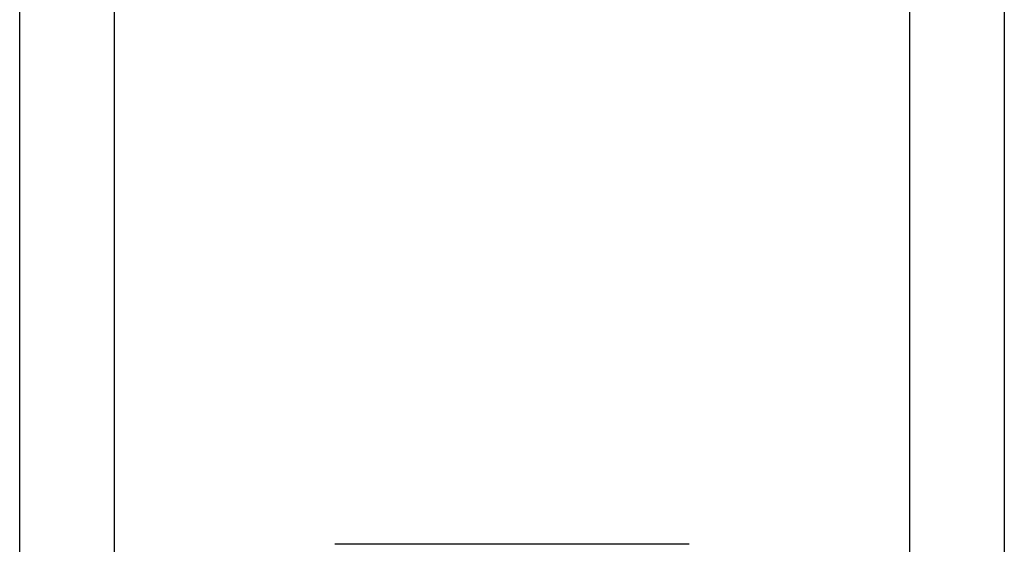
# Model space of a CAD drawing. Header units: inches. Extents: x 2 to 128, y 2 to 83.
# Tile 23 of 100: x 35.396 to 36.132, y 26.961 to 27.353. Entities that reach past the tile are written whole.
import ezdxf

# ---------------------------------------------------------------- set-up
doc = ezdxf.new("R2010")
doc.units = ezdxf.units.IN
doc.header["$LTSCALE"] = 7.686019
doc.header["$MEASUREMENT"] = 0
doc.layers.add('Visible Edges(ANSI)', color=7, linetype='Continuous', lineweight=25)
doc.layers.add('Visible Tangent Edges(ANSI)', color=7, linetype='Continuous', lineweight=25)

msp = doc.modelspace()

# ---------------------------------------------------------------- linework, layer by layer
at = {"layer": 'Visible Edges(ANSI)'}
for p, q in [((35.39569, 26.22459), (35.39569, 62.00136)), ((36.13195, 62.00136), (36.13195, 26.22459)), ((35.89634, 26.96071), (35.63131, 26.96071))]:
    msp.add_line(p, q, dxfattribs=at)
at = {"layer": 'Visible Tangent Edges(ANSI)'}
for p, q in [((35.46624, 62.00136), (35.46624, 26.22459)), ((36.06141, 26.22459), (36.06141, 62.00136))]:
    msp.add_line(p, q, dxfattribs=at)

doc.saveas('drawing.dxf')
